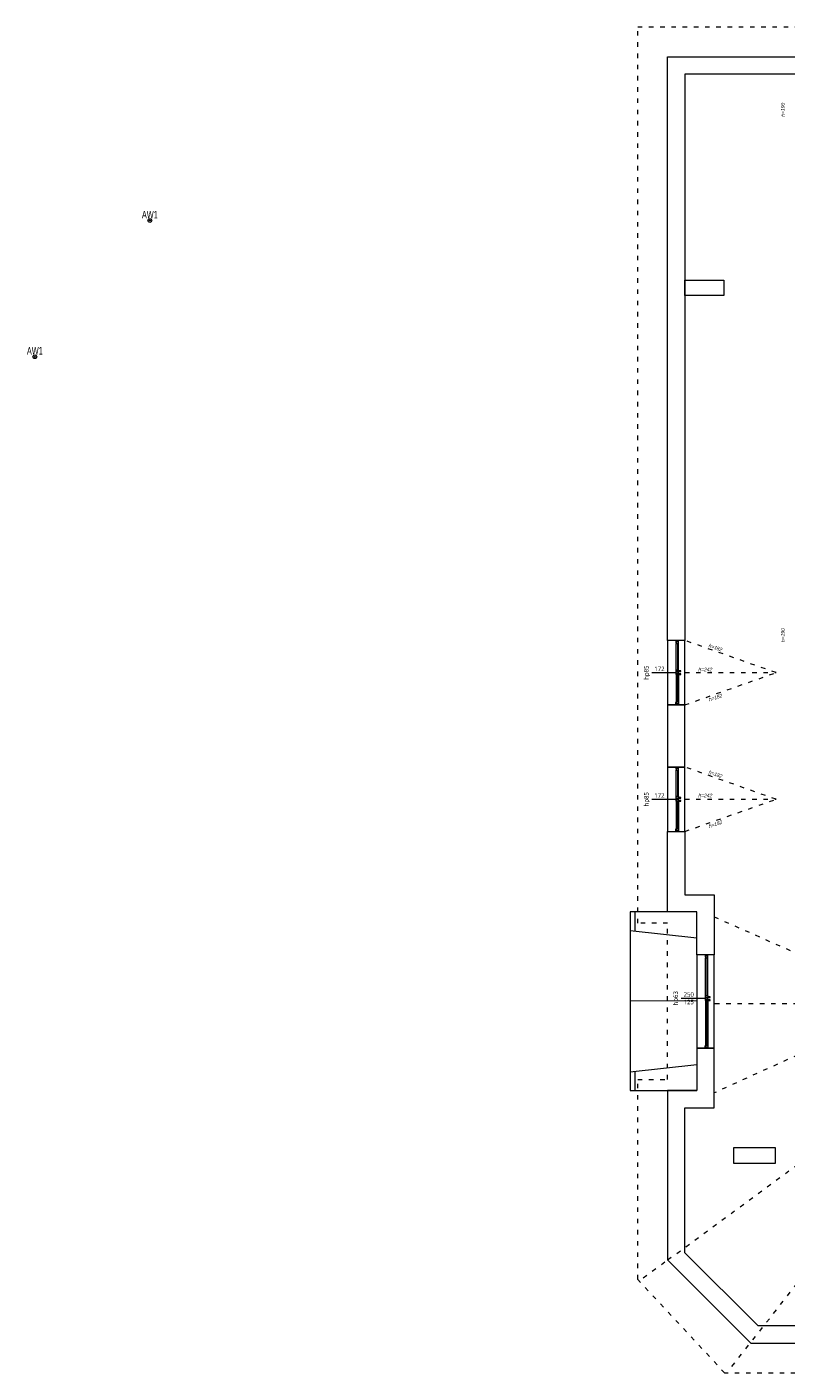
# Model space of a CAD drawing. Header units: millimetres. Extents: x 85284 to 143915, y -66821 to -28273.
# Tile 2 of 31: x 121004 to 123032, y -66199 to -62605. Entities that reach past the tile are written whole.
import ezdxf
from ezdxf.enums import TextEntityAlignment as Align

# ---------------------------------------------------------------- set-up
doc = ezdxf.new("R2010")
doc.units = ezdxf.units.MM
doc.linetypes.add('ACAD_ISO03W100', pattern=[30, 12, -18])
doc.layers.get('0').update_dxf_attribs({"color": 251, "lineweight": 9})
for name, color, linetype, lineweight in [('IE_Oświetlenie awaryjne', 1, 'Continuous', 13), ('opis..KF', 251, 'Continuous', 9), ('stolarka_arch', 251, 'Continuous', 9), ('ściana pro..KF', 251, 'Continuous', 9), ('ściany ist..KF', 251, 'Continuous', 9)]:
    doc.layers.add(name, color=color, linetype=linetype, lineweight=lineweight)
doc.styles.add('ARCH', font='segoeuil.ttf')
doc.styles.add('Opisowy', font='arial.ttf')

# ---------------------------------------------------------------- blocks, each defined once
blk = doc.blocks.new('*U209')
at = {"layer": 'stolarka_arch', "lineweight": 0}
blk.add_lwpolyline([(0, 0), (172, 0), (172, -46), (0, -46)], close=True, dxfattribs=at)
at = {"layer": 'stolarka_arch'}
for points in [[(0, -22), (6, -22), (6, -23), (3, -23), (3, -28), (0, -28)], [(3, -23), (8, -23), (8, -29), (2, -29), (2, -28), (3, -28)], [(8, -26), (79, -26), (79, -23), (8, -23)], [(8, -26), (79, -26), (79, -29), (8, -29)], [(84, -23), (79, -23), (79, -29), (85, -29), (85, -28), (84, -28)], [(84, -30), (80, -30), (80, -29), (84, -29)], [(81, -22), (91, -22), (91, -23), (88, -23), (88, -28), (84, -28), (84, -23), (81, -23)], [(83, -35), (81, -35), (81, -30), (83, -30)], [(88, -23), (93, -23), (93, -29), (87, -29), (87, -28), (88, -28)], [(92, -30), (88, -30), (88, -29), (92, -29)], [(91, -35), (89, -35), (89, -30), (91, -30)], [(164, -26), (93, -26), (93, -23), (164, -23)], [(164, -26), (93, -26), (93, -29), (164, -29)], [(169, -23), (164, -23), (164, -29), (170, -29), (170, -28), (169, -28)], [(172, -22), (166, -22), (166, -23), (169, -23), (169, -28), (172, -28)]]:
    blk.add_lwpolyline(points, close=True, dxfattribs=at)
blk = doc.blocks.new('*U207')
at = {"layer": 'stolarka_arch', "lineweight": 0}
blk.add_lwpolyline([(0, 0), (172, 0), (172, -46), (0, -46)], close=True, dxfattribs=at)
at = {"layer": 'stolarka_arch'}
for points in [[(0, -22), (6, -22), (6, -23), (3, -23), (3, -28), (0, -28)], [(3, -23), (8, -23), (8, -29), (2, -29), (2, -28), (3, -28)], [(8, -26), (79, -26), (79, -23), (8, -23)], [(8, -26), (79, -26), (79, -29), (8, -29)], [(84, -23), (79, -23), (79, -29), (85, -29), (85, -28), (84, -28)], [(84, -30), (80, -30), (80, -29), (84, -29)], [(81, -22), (91, -22), (91, -23), (88, -23), (88, -28), (84, -28), (84, -23), (81, -23)], [(83, -35), (81, -35), (81, -30), (83, -30)], [(88, -23), (93, -23), (93, -29), (87, -29), (87, -28), (88, -28)], [(92, -30), (88, -30), (88, -29), (92, -29)], [(91, -35), (89, -35), (89, -30), (91, -30)], [(164, -26), (93, -26), (93, -23), (164, -23)], [(164, -26), (93, -26), (93, -29), (164, -29)], [(169, -23), (164, -23), (164, -29), (170, -29), (170, -28), (169, -28)], [(172, -22), (166, -22), (166, -23), (169, -23), (169, -28), (172, -28)]]:
    blk.add_lwpolyline(points, close=True, dxfattribs=at)
blk = doc.blocks.new('*U203')
at = {"layer": 'stolarka_arch', "lineweight": 0}
blk.add_lwpolyline([(0, 0), (250, 0), (250, -46), (0, -46)], close=True, dxfattribs=at)
at = {"layer": 'stolarka_arch'}
for points in [[(0, -22), (6, -22), (6, -23), (3, -23), (3, -28), (0, -28)], [(3, -23), (8, -23), (8, -29), (2, -29), (2, -28), (3, -28)], [(8, -26), (110.3, -26), (110.3, -23), (8, -23)], [(8, -26), (110.3, -26), (110.3, -29), (8, -29)], [(115.3, -23), (110.3, -23), (110.3, -29), (116.3, -29), (116.3, -28), (115.3, -28)], [(115.3, -30), (111.3, -30), (111.3, -29), (115.3, -29)], [(112.3, -22), (122.3, -22), (122.3, -23), (119.3, -23), (119.3, -28), (115.3, -28), (115.3, -23), (112.3, -23)], [(114.3, -35), (112.3, -35), (112.3, -30), (114.3, -30)], [(119.3, -23), (124.3, -23), (124.3, -29), (118.3, -29), (118.3, -28), (119.3, -28)], [(123.3, -30), (119.3, -30), (119.3, -29), (123.3, -29)], [(122.3, -35), (120.3, -35), (120.3, -30), (122.3, -30)], [(242, -26), (124.3, -26), (124.3, -23), (242, -23)], [(242, -26), (124.3, -26), (124.3, -29), (242, -29)], [(247, -23), (242, -23), (242, -29), (248, -29), (248, -28), (247, -28)], [(250, -22), (244, -22), (244, -23), (247, -23), (247, -28), (250, -28)]]:
    blk.add_lwpolyline(points, close=True, dxfattribs=at)
blk = doc.blocks.new('*U165')
at = {"layer": 'opis..KF'}
blk.add_line((-20, 0), (44, 0), dxfattribs=at)
at = {"layer": 'opis..KF', "style": 'ARCH', "flags": 12}
blk.add_attdef('hp', text='', height=12, rotation=90, dxfattribs=at).set_placement((-35, 0), align=Align.MIDDLE_CENTER)
for tag, p in [('150', (0, 10)), ('120', (0, -10))]:
    blk.add_attdef(tag, text='', height=12, dxfattribs=at).set_placement(p, align=Align.MIDDLE_CENTER)
blk = doc.blocks.new('*U166')
at = {"layer": 'opis..KF'}
blk.add_line((-20, 0), (44, 0), dxfattribs=at)
at = {"layer": 'opis..KF', "style": 'ARCH', "flags": 12}
blk.add_attdef('hp', text='', height=12, rotation=90, dxfattribs=at).set_placement((-35, 0), align=Align.MIDDLE_CENTER)
for tag, p in [('150', (0, 10)), ('120', (0, -10))]:
    blk.add_attdef(tag, text='', height=12, dxfattribs=at).set_placement(p, align=Align.MIDDLE_CENTER)
blk = doc.blocks.new('*U167')
at = {"layer": 'opis..KF'}
blk.add_line((-20, 0), (44, 0), dxfattribs=at)
at = {"layer": 'opis..KF', "style": 'ARCH', "flags": 12}
blk.add_attdef('hp', text='', height=12, rotation=90, dxfattribs=at).set_placement((-35, 0), align=Align.MIDDLE_CENTER)
for tag, p in [('150', (0, 10)), ('120', (0, -10))]:
    blk.add_attdef(tag, text='', height=12, dxfattribs=at).set_placement(p, align=Align.MIDDLE_CENTER)
blk = doc.blocks.new('Oprawa AW4')
at = {"layer": 'IE_Oświetlenie awaryjne'}
h = blk.add_hatch(color=0, dxfattribs=at)
h.dxf.hatch_style = 1
edge = h.paths.add_edge_path()
edge.add_arc((0, 0), 0.5, 0, 360)
h = blk.add_hatch(color=0, dxfattribs=at)
h.dxf.hatch_style = 1
h.paths.add_polyline_path([(0.7, 0.2), (0.6, 0.2), (0.6, 0), (0.7, 0)])
h = blk.add_hatch(color=0, dxfattribs=at)
h.dxf.hatch_style = 1
h.paths.add_polyline_path([(0.7, 0), (0.6, 0), (0.6, -0.2), (0.7, -0.2)])
at = {"layer": 'IE_Oświetlenie awaryjne', "color": 0}
blk.add_lwpolyline([(0.6, 0.2), (0.6, -0.2), (0.7, -0.2), (0.7, 0.2)], close=True, dxfattribs=at)
blk.add_lwpolyline([(0.6, 0), (0.7, 0)], dxfattribs=at)
for radius in [5.05, 1, 0.5]:
    blk.add_circle((0, 0), radius, dxfattribs=at)
at = {"layer": 'IE_Oświetlenie awaryjne', "color": 0, "insert": (-21.2, 25.9), "char_height": 20, "width": 20.191, "attachment_point": 1, "style": 'Opisowy'}
blk.add_mtext('{\\W0.7;AW1}', dxfattribs=at)

msp = doc.modelspace()

# ---------------------------------------------------------------- linework, layer by layer
at = {"linetype": 'ACAD_ISO03W100'}
for p, q in [((123005.5, -64329), (122762, -64243)), ((122762, -64415), (123005.5, -64329)), ((122762, -64329), (123005.5, -64329)), ((123005.5, -64667), (122762, -64581)), ((122762, -64753), (123005.5, -64667)), ((122762, -64667), (123005.5, -64667)), ((122840.3, -64980.8), (123364.3, -65213)), ((122716, -65897.1), (123648.1, -65213.1)), ((123364.3, -65213), (122840.3, -65451)), ((123364.3, -65213), (122840.3, -65213.5)), ((122887.7, -66181.3), (123648.3, -65213.3)), ((122650.8, -65945), (122715.8, -65897.2))]:
    msp.add_line(p, q, dxfattribs=at)
msp.add_lwpolyline([(124497.4, -66199), (122868.4, -66199), (122636, -65948.8), (122636, -65415), (122716, -65415), (122716, -64998), (122636, -64998), (122636, -62605), (123822, -62605), (123822, -64214), (127084.9, -64214), (127084.9, -62605)], dxfattribs=at)
at = {"layer": 'ściana pro..KF', "color": 252, "lineweight": 9, "true_color": 0x969696}
for p, q in [((122628, -64968), (122628, -65018.8)), ((122616, -65017.4), (122794.3, -65037.4)), ((122794.3, -65205.6), (122616, -65206.5)), ((122616, -65395), (122794.3, -65375)), ((122628, -65393.6), (122628, -65445))]:
    msp.add_line(p, q, dxfattribs=at)
msp.add_lwpolyline([(122716, -64968), (122616, -64968), (122616, -65445), (122794.3, -65445)], dxfattribs=at)
at = {"layer": 'ściany ist..KF', "linetype": 'ByBlock'}
for points in [[(122716, -64243), (122716, -62685), (123112.4, -62685), (123112.4, -62731), (122762, -62731), (122762, -64243), (122716, -64243)], [(122762, -63281), (122866, -63281), (122866, -63322), (122762, -63322), (122762, -63281)], [(122840.3, -65082), (122794.3, -65082), (122794.3, -64968), (122716, -64968), (122716, -64753), (122762, -64753), (122762, -64922), (122840.3, -64922), (122840.3, -65082)], [(123828.2, -66119.1), (123828.2, -66073), (122957.6, -66073.1), (122762, -65878), (122762, -65491), (122840.3, -65491), (122840.3, -65332), (122794.3, -65332), (122794.3, -65445), (122716, -65445), (122716, -65897.1), (122938.6, -66119.1), (123828.2, -66119.1)], [(123004, -65639), (123004, -65598), (122892, -65598), (122892, -65639), (123004, -65639)]]:
    msp.add_lwpolyline(points, dxfattribs=at)
msp.add_lwpolyline([(122716, -64581), (122762, -64581), (122762, -64415), (122716, -64415)], close=True, dxfattribs=at)

# ---------------------------------------------------------------- block references
ref = msp.add_blockref('*U165', (122694, -64329))
ref.add_attrib('150', '172', dxfattribs={"layer": 'opis..KF', "height": 12, "style": 'ARCH'}).set_placement((122694, -64319), align=Align.MIDDLE_CENTER)
ref.add_attrib('hp', 'hp85', dxfattribs={"layer": 'opis..KF', "height": 12, "rotation": 90, "style": 'ARCH'}).set_placement((122659, -64329), align=Align.MIDDLE_CENTER)
ref = msp.add_blockref('*U166', (122694, -64667))
ref.add_attrib('150', '172', dxfattribs={"layer": 'opis..KF', "height": 12, "style": 'ARCH'}).set_placement((122694, -64657), align=Align.MIDDLE_CENTER)
ref.add_attrib('hp', 'hp85', dxfattribs={"layer": 'opis..KF', "height": 12, "rotation": 90, "style": 'ARCH'}).set_placement((122659, -64667), align=Align.MIDDLE_CENTER)
ref = msp.add_blockref('*U167', (122772.3, -65198.3))
ref.add_attrib('150', '250', dxfattribs={"layer": 'opis..KF', "height": 12, "style": 'ARCH'}).set_placement((122772.3, -65188.3), align=Align.MIDDLE_CENTER)
ref.add_attrib('120', '125', dxfattribs={"layer": 'opis..KF', "height": 12, "style": 'ARCH'}).set_placement((122772.3, -65208.3), align=Align.MIDDLE_CENTER)
ref.add_attrib('hp', 'hp63', dxfattribs={"layer": 'opis..KF', "height": 12, "rotation": 90, "style": 'ARCH'}).set_placement((122737.3, -65198.3), align=Align.MIDDLE_CENTER)
at = {"layer": 'IE_Oświetlenie awaryjne'}
for p in [(121332.8, -63122), (121025.6, -63485.6)]:
    msp.add_blockref('Oprawa AW4', p, dxfattribs=at)
at = {"layer": 'stolarka_arch', "xscale": -1, "rotation": 90}
for name, p in [('*U207', (122716, -64243)), ('*U209', (122716, -64581)), ('*U203', (122794.3, -65082))]:
    msp.add_blockref(name, p, dxfattribs=at)

# ---------------------------------------------------------------- texts
at = {"layer": 'opis..KF', "char_height": 9.6, "attachment_point": 5, "style": 'ARCH'}
for s, insert, rotation in [('{\\fCentury Gothic|b0|i1|c238|p34;h=190}', (123023.7, -62826.1), 90), ('{\\fCentury Gothic|b0|i1|c238|p34;h=190}', (123023.7, -64228.8), 90), ('{\\fCentury Gothic|b0|i1|c238|p34;h=182}', (122843.8, -64262.2), 341.2117), ('{\\fCentury Gothic|b0|i1|c238|p34;h=182}', (122843.8, -64395.4), 18.7671), ('{\\fCentury Gothic|b0|i1|c238|p34;h=182}', (122843.8, -64600.2), 341.2117), ('{\\fCentury Gothic|b0|i1|c238|p34;h=182}', (122843.8, -64733.4), 18.7671)]:
    msp.add_mtext_dynamic_manual_height_columns(s, width=156.7, gutter_width=70, heights=[0], dxfattribs=dict(at, insert=insert, rotation=rotation))
for insert in [(122816.7, -64320.6), (122816.7, -64656.9)]:
    msp.add_mtext_dynamic_manual_height_columns('{\\fCentury Gothic|b0|i1|c238|p34;h=242}', width=156.7, gutter_width=70, heights=[0], dxfattribs=dict(at, insert=insert))

doc.saveas('drawing.dxf')
